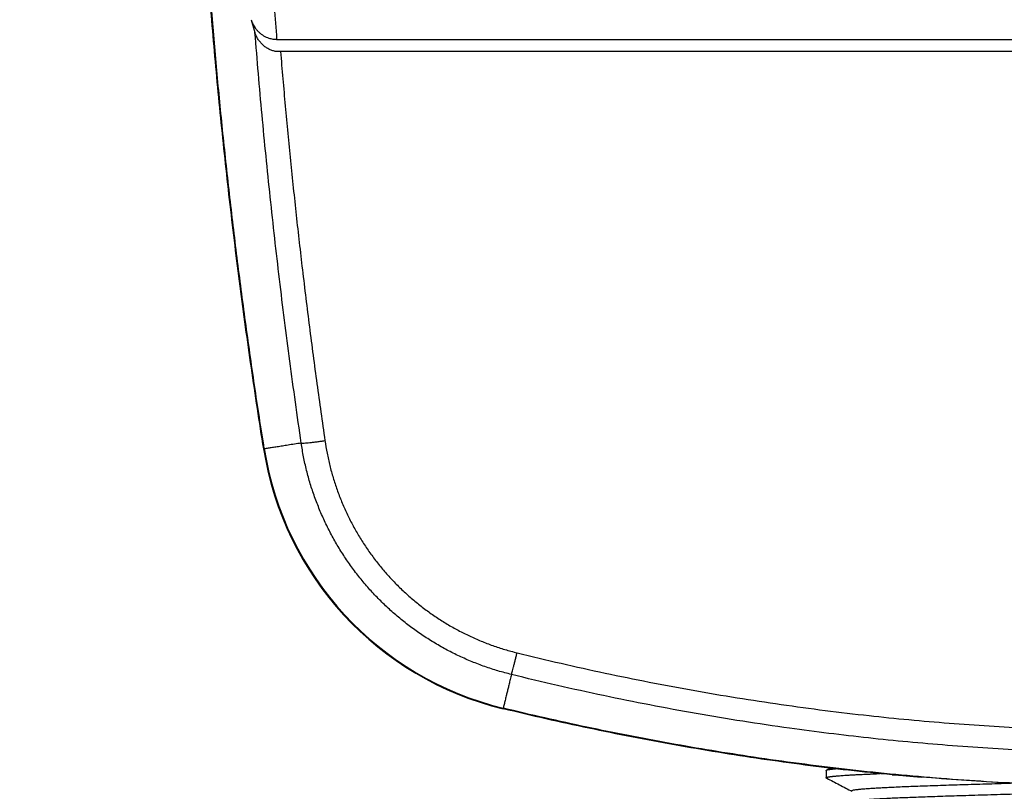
# Model space of a CAD drawing. Header units: millimetres. Extents: x -848 to 77789, y -17557 to 12238.
# Tile 35 of 79: x 71693 to 71873, y -12506 to -12364. Entities that reach past the tile are written whole.
import ezdxf
from ezdxf import colors
from ezdxf.entities.mleader import LeaderData, LeaderLine
from ezdxf.math import Vec2, Vec3

# ---------------------------------------------------------------- set-up
doc = ezdxf.new("R2010")
doc.units = ezdxf.units.MM
doc.layers.add('RR_IWK_opisy_piony', color=7, linetype='Continuous', lineweight=13)
doc.styles.add('Garamond', font='GARA.TTF')

# ---------------------------------------------------------------- blocks, each defined once
blk = doc.blocks.new('A$C661458EC')
at = {"color": 7, "linetype": 'Continuous', "lineweight": 25}
for p, q in [((-3.7021, -7.4442), (-3.6864, -7.4961)), ((-3.5981, -7.5242), (3.5009, -7.5242)), ((3.4854, -7.5733), (-3.5826, -7.5733)), ((-3.6509, -9.1914), (-3.6483, -9.191)), ((-2.6766, -10.2462), (-2.6773, -10.2487)), ((-1.3465, -10.49), (-1.3625, -10.4984)), ((-1.3636, -10.4995), (-1.3636, -10.5294)), ((-1.0948, -10.5168), (-1.0948, -10.5177)), ((-1.0928, -10.5169), (-1.0948, -10.5168)), ((-0.9753, -10.526), (-0.9753, -10.5267))]:
    blk.add_line(p, q, dxfattribs=at)
for radius in [1.2956, 1.293]:
    blk.add_arc((-2.3713, -8.9897), radius, 188.9572, 256.3421, dxfattribs=at)
for points, knots in [([(-3.6509, -9.1914), (-3.668, -9.0812), (-3.702, -8.8607), (-3.7472, -8.5292), (-3.788, -8.1971), (-3.824, -7.8645), (-3.8554, -7.5313), (-3.8821, -7.1978), (-3.9034, -6.8732), (-3.9199, -6.5576), (-3.932, -6.2511), (-3.94, -5.9445), (-3.9442, -5.6378), (-3.9443, -5.3311), (-3.9405, -5.0244), (-3.9327, -4.7178), (-3.921, -4.4113), (-3.9053, -4.105), (-3.8857, -3.7989), (-3.8621, -3.4931), (-3.8329, -3.1695), (-3.7972, -2.8281), (-3.7542, -2.4692), (-3.706, -2.1109), (-3.6693, -1.8728), (-3.6509, -1.7537)], [0, 0, 0, 0, 0.0448, 0.0896, 0.1344, 0.1792, 0.224, 0.2688, 0.3136, 0.354667, 0.395733, 0.4368, 0.477867, 0.518933, 0.56, 0.601067, 0.642134, 0.6832, 0.724267, 0.765334, 0.8064, 0.8548, 0.9032, 0.9516, 1, 1, 1, 1]), ([(-3.6483, -9.191), (-3.6618, -9.1046), (-3.6886, -8.9318), (-3.7253, -8.6721), (-3.7592, -8.412), (-3.7903, -8.1516), (-3.8183, -7.8923), (-3.8433, -7.6344), (-3.8653, -7.3777), (-3.8846, -7.1208), (-3.9012, -6.862), (-3.9151, -6.6013), (-3.9261, -6.3386), (-3.9343, -6.0759), (-3.9395, -5.8131), (-3.9418, -5.5502), (-3.9412, -5.2873), (-3.9377, -5.0245), (-3.9313, -4.7617), (-3.922, -4.499), (-3.9097, -4.2364), (-3.8946, -3.974), (-3.8765, -3.7118), (-3.8556, -3.4497), (-3.8309, -3.1792), (-3.8022, -2.9003), (-3.7692, -2.613), (-3.7325, -2.3262), (-3.6926, -2.0398), (-3.6631, -1.8493), (-3.6483, -1.7541)], [0, 0, 0, 0, 0.035123, 0.070246, 0.10537, 0.140493, 0.175616, 0.210112, 0.244608, 0.279104, 0.3136, 0.3488, 0.384, 0.4192, 0.4544, 0.4896, 0.5248, 0.56, 0.5952, 0.6304, 0.6656, 0.7008, 0.736, 0.7712, 0.8064, 0.84512, 0.88384, 0.92256, 0.96128, 1, 1, 1, 1]), ([(-3.6811, -5.4206), (-3.681, -5.5082), (-3.6809, -5.6835), (-3.6772, -5.9465), (-3.6709, -6.2095), (-3.6619, -6.4725), (-3.6502, -6.7355), (-3.6357, -6.9984), (-3.6186, -7.2614), (-3.6049, -7.4366), (-3.5981, -7.5242)], [0, 0, 0, 0, 0.124857, 0.249729, 0.374627, 0.499567, 0.62456, 0.749622, 0.874764, 1, 1, 1, 1]), ([(-3.7021, -7.4442), (-3.7, -7.45), (-3.696, -7.4616), (-3.6872, -7.4759), (-3.6783, -7.4871), (-3.67, -7.4956), (-3.6609, -7.5031), (-3.6512, -7.5095), (-3.641, -7.5149), (-3.6312, -7.5187), (-3.6223, -7.5213), (-3.6143, -7.523), (-3.6062, -7.524), (-3.6008, -7.5241), (-3.5981, -7.5242)], [0, 0, 0, 0, 0.1527808, 0.3018194, 0.3936664, 0.4814303, 0.5659742, 0.6457555, 0.7225477, 0.7974928, 0.8496763, 0.9004336, 0.9503399, 1, 1, 1, 1]), ([(-3.6038, -7.5733), (-3.6085, -7.5721), (-3.6179, -7.5697), (-3.6309, -7.5638), (-3.6432, -7.5563), (-3.6546, -7.547), (-3.6649, -7.5362), (-3.6739, -7.524), (-3.6814, -7.5105), (-3.6847, -7.501), (-3.6864, -7.4961)], [0, 0, 0, 0, 0.10502, 0.212716, 0.325894, 0.446978, 0.575759, 0.710493, 0.854051, 1, 1, 1, 1]), ([(-3.4982, -9.1673), (-3.5139, -9.0563), (-3.5454, -8.8343), (-3.5872, -8.5005), (-3.6248, -8.1663), (-3.6584, -7.8315), (-3.677, -7.6079), (-3.6864, -7.4961)], [0, 0, 0, 0, 0.200078, 0.400079, 0.600041, 0.800002, 1, 1, 1, 1]), ([(-3.5826, -7.5733), (-3.5866, -7.5733), (-3.5937, -7.5733), (-3.6007, -7.5733), (-3.6038, -7.5733)], [0, 0, 0, 0, 0.560165, 1, 1, 1, 1]), ([(-3.5826, -7.5733), (-3.5762, -7.6475), (-3.5636, -7.7958), (-3.5421, -8.018), (-3.5189, -8.2401), (-3.4933, -8.4654), (-3.4653, -8.694), (-3.4349, -8.9259), (-3.4128, -9.0802), (-3.4018, -9.1574)], [0, 0, 0, 0, 0.139991, 0.279965, 0.419934, 0.559908, 0.706568, 0.853261, 1, 1, 1, 1]), ([(-3.4982, -9.1673), (-3.5075, -9.1688), (-3.5259, -9.1717), (-3.5514, -9.1757), (-3.5748, -9.1794), (-3.5961, -9.1828), (-3.6154, -9.1858), (-3.633, -9.1886), (-3.6434, -9.1902), (-3.6486, -9.191)], [0, 0, 0, 0, 0.156009, 0.30715, 0.453715, 0.595994, 0.734275, 0.868848, 1, 1, 1, 1]), ([(-3.4982, -9.1673), (-3.4968, -9.1674), (-3.4938, -9.1675), (-3.4862, -9.1672), (-3.4761, -9.1665), (-3.4636, -9.1653), (-3.4493, -9.1637), (-3.4338, -9.1618), (-3.4178, -9.1597), (-3.4071, -9.1582), (-3.4018, -9.1574)], [0, 0, 0, 0, 0.118825, 0.242789, 0.370433, 0.5, 0.629567, 0.757211, 0.881175, 1, 1, 1, 1]), ([(-2.6434, -10.1093), (-2.6616, -10.1046), (-2.698, -10.0951), (-2.7514, -10.0775), (-2.8037, -10.0576), (-2.855, -10.035), (-2.9051, -10.0099), (-2.9542, -9.9822), (-3.0019, -9.9521), (-3.0481, -9.9198), (-3.0924, -9.8852), (-3.1348, -9.8487), (-3.1754, -9.8102), (-3.2142, -9.7696), (-3.2509, -9.727), (-3.2857, -9.6825), (-3.3181, -9.6365), (-3.3482, -9.5891), (-3.3758, -9.5404), (-3.401, -9.4904), (-3.4237, -9.439), (-3.444, -9.3864), (-3.4617, -9.3329), (-3.4767, -9.2784), (-3.4892, -9.2232), (-3.4952, -9.186), (-3.4982, -9.1673)], [0, 0, 0, 0, 0.0418428, 0.083433, 0.1248808, 0.1662973, 0.2077935, 0.2494796, 0.2913794, 0.3331893, 0.3747629, 0.4161945, 0.4576139, 0.4991613, 0.540925, 0.5827792, 0.6245424, 0.6660901, 0.7075238, 0.7490002, 0.7906376, 0.8324072, 0.8742456, 0.9161081, 0.9580145, 1, 1, 1, 1]), ([(-3.4018, -9.1574), (-3.3991, -9.1745), (-3.3937, -9.2085), (-3.3823, -9.2589), (-3.3688, -9.3087), (-3.3527, -9.3577), (-3.3341, -9.406), (-3.3132, -9.4532), (-3.2902, -9.4993), (-3.265, -9.5439), (-3.2375, -9.5874), (-3.2079, -9.6295), (-3.1761, -9.6703), (-3.1425, -9.7093), (-3.1072, -9.7465), (-3.0701, -9.7818), (-3.0312, -9.8154), (-2.9905, -9.8471), (-2.9483, -9.8768), (-2.9047, -9.9044), (-2.8598, -9.9297), (-2.8139, -9.9528), (-2.767, -9.9735), (-2.7191, -9.9918), (-2.6702, -10.0079), (-2.637, -10.0166), (-2.6203, -10.0209)], [0, 0, 0, 0, 0.041963, 0.083742, 0.12544, 0.167159, 0.209001, 0.251068, 0.292612, 0.334073, 0.375553, 0.417381, 0.459147, 0.50095, 0.542331, 0.583763, 0.625347, 0.667038, 0.708758, 0.750611, 0.792288, 0.833783, 0.875199, 0.916638, 0.958205, 1, 1, 1, 1]), ([(-2.6434, -10.1093), (-2.643, -10.1081), (-2.6422, -10.1055), (-2.6403, -10.0986), (-2.6378, -10.0895), (-2.6348, -10.0782), (-2.6314, -10.0651), (-2.6278, -10.0508), (-2.6241, -10.036), (-2.6216, -10.0259), (-2.6203, -10.0209)], [0, 0, 0, 0, 0.119347, 0.243345, 0.370818, 0.500003, 0.629188, 0.75666, 0.880656, 1, 1, 1, 1]), ([(-2.6203, -10.0209), (-2.5607, -10.0354), (-2.4416, -10.0642), (-2.2625, -10.1037), (-2.0834, -10.1403), (-1.9045, -10.1738), (-1.7256, -10.2042), (-1.5468, -10.2315), (-1.368, -10.2557), (-1.1946, -10.2763), (-1.0264, -10.2934), (-0.8635, -10.3075), (-0.7004, -10.319), (-0.5374, -10.328), (-0.3744, -10.3344), (-0.2114, -10.3382), (-0.0429, -10.3395), (0.1313, -10.338), (0.3111, -10.3333), (0.4909, -10.3255), (0.6708, -10.3146), (0.8507, -10.3006), (1.0307, -10.2834), (1.2107, -10.2632), (1.3936, -10.2394), (1.5794, -10.212), (1.7681, -10.1807), (1.9569, -10.146), (2.1457, -10.1079), (2.3346, -10.0665), (2.4602, -10.0362), (2.5231, -10.0209)], [0, 0, 0, 0, 0.035448, 0.070751, 0.105918, 0.140959, 0.175883, 0.210699, 0.245419, 0.280051, 0.311518, 0.343026, 0.374488, 0.405912, 0.437304, 0.468673, 0.500027, 0.534619, 0.569231, 0.603871, 0.638552, 0.673282, 0.708073, 0.742934, 0.777877, 0.814581, 0.851396, 0.888335, 0.925407, 0.962625, 1, 1, 1, 1]), ([(-2.6434, -10.1093), (-2.645, -10.116), (-2.6482, -10.1291), (-2.6527, -10.1476), (-2.6569, -10.165), (-2.6609, -10.1812), (-2.6649, -10.1979), (-2.669, -10.2147), (-2.673, -10.2313), (-2.6755, -10.2413), (-2.6766, -10.2462)], [0, 0, 0, 0, 0.122019, 0.241223, 0.357735, 0.471682, 0.583188, 0.725724, 0.864569, 1, 1, 1, 1]), ([(2.5461, -10.1093), (2.4928, -10.1223), (2.3863, -10.1481), (2.2258, -10.1839), (2.065, -10.2175), (1.9037, -10.2487), (1.7431, -10.2773), (1.583, -10.3034), (1.4234, -10.327), (1.2635, -10.3482), (1.093, -10.3682), (0.9118, -10.3864), (0.7199, -10.4022), (0.5279, -10.4146), (0.3357, -10.4234), (0.1436, -10.4286), (-0.0392, -10.4303), (-0.2128, -10.429), (-0.3771, -10.4251), (-0.5413, -10.4187), (-0.7056, -10.4097), (-0.8687, -10.3982), (-1.0308, -10.3842), (-1.1916, -10.368), (-1.3521, -10.3493), (-1.5224, -10.3268), (-1.7023, -10.3001), (-1.8917, -10.2686), (-2.0805, -10.2338), (-2.2687, -10.1956), (-2.4565, -10.1545), (-2.5811, -10.1244), (-2.6434, -10.1093)], [0, 0, 0, 0, 0.031391, 0.062756, 0.094099, 0.125427, 0.156746, 0.187505, 0.218267, 0.249041, 0.279832, 0.316527, 0.353263, 0.389989, 0.426674, 0.463331, 0.499973, 0.531312, 0.562657, 0.594014, 0.62539, 0.656787, 0.687633, 0.718477, 0.749305, 0.780107, 0.81675, 0.853377, 0.890002, 0.926639, 0.963301, 1, 1, 1, 1]), ([(-1.0948, -10.5177), (-1.1539, -10.5117), (-1.2721, -10.4997), (-1.4493, -10.478), (-1.6265, -10.4536), (-1.8037, -10.4263), (-1.9799, -10.3962), (-2.1551, -10.3635), (-2.3292, -10.3281), (-2.5034, -10.2902), (-2.6192, -10.2626), (-2.6773, -10.2487)], [0, 0, 0, 0, 0.110862, 0.221946, 0.333279, 0.44489, 0.556809, 0.667055, 0.777652, 0.888625, 1, 1, 1, 1]), ([(2.5794, -10.2462), (2.5179, -10.2608), (2.395, -10.2901), (2.2102, -10.3301), (2.0255, -10.3672), (1.8408, -10.401), (1.6573, -10.4315), (1.4748, -10.4588), (1.2935, -10.4829), (1.1122, -10.5039), (0.9296, -10.522), (0.7459, -10.537), (0.5609, -10.5491), (0.3759, -10.5579), (0.191, -10.5636), (0.006, -10.5661), (-0.1789, -10.5655), (-0.3639, -10.5617), (-0.5489, -10.5547), (-0.7338, -10.5445), (-0.9188, -10.5312), (-1.1038, -10.5147), (-1.2888, -10.4951), (-1.4738, -10.4722), (-1.6537, -10.447), (-1.8285, -10.4195), (-1.9981, -10.3903), (-2.1678, -10.3583), (-2.3375, -10.3237), (-2.5072, -10.2866), (-2.6201, -10.2597), (-2.6766, -10.2462)], [0, 0, 0, 0, 0.035755, 0.071373, 0.106865, 0.142239, 0.177507, 0.21205, 0.246511, 0.280897, 0.315219, 0.350187, 0.385108, 0.419995, 0.454857, 0.489705, 0.52455, 0.559402, 0.594273, 0.629173, 0.664112, 0.699101, 0.73415, 0.769271, 0.804473, 0.836822, 0.869256, 0.901784, 0.934411, 0.967148, 1, 1, 1, 1]), ([(-1.3636, -10.4995), (-1.3636, -10.4995), (-1.3636, -10.4994), (-1.3636, -10.4993), (-1.3635, -10.4992), (-1.3633, -10.4988), (-1.3625, -10.4983), (-1.3607, -10.4976), (-1.3579, -10.4969), (-1.3539, -10.4961), (-1.3488, -10.4952), (-1.3421, -10.4943), (-1.3344, -10.4935), (-1.3282, -10.4929), (-1.3253, -10.4926)], [0, 0, 0, 0, 0.0104775, 0.0333223, 0.0569723, 0.0814275, 0.1753389, 0.2795201, 0.393971, 0.504838, 0.6238919, 0.7511325, 0.8865597, 1, 1, 1, 1]), ([(-1.3607, -10.5313), (-1.3608, -10.5313), (-1.3618, -10.531), (-1.3628, -10.5305), (-1.3635, -10.5299), (-1.3637, -10.5294), (-1.3635, -10.529), (-1.3629, -10.5285), (-1.3618, -10.5279), (-1.3602, -10.5274), (-1.3579, -10.5268), (-1.355, -10.5262), (-1.3525, -10.5257), (-1.351, -10.5255), (-1.3505, -10.5254), (-1.35, -10.5253), (-1.3495, -10.5253), (-1.349, -10.5252), (-1.3479, -10.525), (-1.3462, -10.5248), (-1.3434, -10.5244), (-1.3399, -10.524), (-1.3356, -10.5235), (-1.3304, -10.523), (-1.3243, -10.5224), (-1.3172, -10.5218), (-1.3088, -10.5211), (-1.299, -10.5204), (-1.2896, -10.5197), (-1.2815, -10.5192), (-1.2754, -10.5188), (-1.2694, -10.5184), (-1.2633, -10.5181), (-1.2572, -10.5177), (-1.2511, -10.5174), (-1.2424, -10.5169), (-1.231, -10.5163), (-1.2168, -10.5156), (-1.2057, -10.5151), (-1.1979, -10.5148), (-1.1933, -10.5146), (-1.1888, -10.5144), (-1.1843, -10.5142), (-1.1799, -10.514), (-1.1756, -10.5138), (-1.1644, -10.5133), (-1.1542, -10.5129), (-1.1447, -10.5125), (-1.1442, -10.5125)], [0, 0, 0, 0, 0.005445, 0.04438, 0.080075, 0.100451, 0.127029, 0.154648, 0.183052, 0.212242, 0.245258, 0.279224, 0.3099, 0.313972, 0.318056, 0.322153, 0.326263, 0.330385, 0.334519, 0.350573, 0.369813, 0.392239, 0.417851, 0.44665, 0.476652, 0.509474, 0.545117, 0.583579, 0.624861, 0.647124, 0.66661, 0.685686, 0.704352, 0.722608, 0.740454, 0.757891, 0.796981, 0.833841, 0.868469, 0.879628, 0.890534, 0.901186, 0.911586, 0.921733, 0.931626, 0.941267, 0.9971, 1, 1, 1, 1]), ([(-1.0948, -10.5168), (-1.0945, -10.5168), (-1.094, -10.5167), (-1.09, -10.517), (-1.0838, -10.5174), (-1.0751, -10.5181), (-1.0644, -10.519), (-1.0519, -10.5201), (-1.0382, -10.5213), (-1.0236, -10.5225), (-1.0081, -10.5239), (-0.9919, -10.5253), (-0.9809, -10.5262), (-0.9753, -10.5267)], [0, 0, 0, 0, 0.093199, 0.186468, 0.279777, 0.373077, 0.46621, 0.559366, 0.64738, 0.735257, 0.823165, 0.911477, 1, 1, 1, 1]), ([(-1.0948, -10.5177), (-1.0934, -10.5178), (-1.0911, -10.5179), (-1.089, -10.5173), (-1.0881, -10.5171)], [0, 0, 0, 0, 0.622741, 1, 1, 1, 1]), ([(0.8781, -10.5267), (0.8205, -10.5314), (0.7054, -10.5407), (0.5326, -10.5512), (0.3596, -10.5592), (0.1866, -10.5644), (0.0135, -10.5667), (-0.1564, -10.5663), (-0.323, -10.5634), (-0.4863, -10.558), (-0.6495, -10.5501), (-0.8125, -10.5399), (-0.9211, -10.5311), (-0.9753, -10.5267)], [0, 0, 0, 0, 0.093364, 0.186675, 0.279956, 0.37323, 0.466517, 0.559838, 0.647859, 0.735899, 0.823944, 0.911982, 1, 1, 1, 1]), ([(-1.3608, -10.5313), (-1.3437, -10.5402), (-1.3096, -10.558), (-1.2754, -10.5758), (-1.2583, -10.5847)], [0, 0, 0, 0, 0.49984, 1, 1, 1, 1]), ([(-1.258, -10.5847), (-1.2585, -10.5846), (-1.2608, -10.5839), (-1.2615, -10.5828), (-1.2601, -10.5814), (-1.2555, -10.58), (-1.2478, -10.5785), (-1.237, -10.577), (-1.2231, -10.5756), (-1.2064, -10.5741), (-1.1873, -10.5727), (-1.1659, -10.5713), (-1.142, -10.5699), (-1.1156, -10.5685), (-1.0864, -10.5671), (-1.0542, -10.5657), (-1.019, -10.5643), (-0.9813, -10.5629), (-0.9411, -10.5614), (-0.8984, -10.56), (-0.8541, -10.5585), (-0.8087, -10.5571), (-0.7624, -10.5557), (-0.7144, -10.5543), (-0.6649, -10.5529), (-0.6311, -10.5519), (-0.6135, -10.5515), (-0.6133, -10.5515)], [0, 0, 0, 0, 0.013508, 0.058293, 0.10162, 0.145237, 0.189091, 0.233127, 0.27729, 0.321522, 0.363239, 0.404918, 0.446512, 0.487972, 0.529252, 0.572787, 0.616047, 0.659467, 0.703162, 0.747077, 0.791158, 0.832821, 0.874533, 0.916247, 0.957913, 0.999483, 1, 1, 1, 1]), ([(-1.258, -10.6253), (-1.2577, -10.6251), (-1.2564, -10.6245), (-1.2513, -10.6235), (-1.2426, -10.6221), (-1.2307, -10.6207), (-1.2157, -10.6192), (-1.1973, -10.6177), (-1.1759, -10.6162), (-1.1516, -10.6148), (-1.1246, -10.6133), (-1.0955, -10.6119), (-1.0646, -10.6105), (-1.0322, -10.6092), (-0.9976, -10.6078), (-0.9608, -10.6065), (-0.9209, -10.6051), (-0.8779, -10.6036), (-0.8318, -10.6022), (-0.7835, -10.6007), (-0.7334, -10.5992), (-0.6814, -10.5977), (-0.629, -10.5962), (-0.5764, -10.5948), (-0.5238, -10.5935), (-0.4704, -10.5921), (-0.4163, -10.5908), (-0.3627, -10.5895), (-0.3096, -10.5882), (-0.2571, -10.5869), (-0.204, -10.5857), (-0.1507, -10.5844), (-0.0954, -10.583), (-0.0384, -10.5817), (0.0214, -10.5802), (0.0819, -10.5788), (0.143, -10.5773), (0.2033, -10.5758), (0.2627, -10.5744), (0.321, -10.573), (0.3773, -10.5716), (0.4316, -10.5702), (0.4841, -10.5689), (0.5356, -10.5675), (0.5859, -10.5661), (0.6359, -10.5647), (0.6851, -10.5632), (0.7334, -10.5617), (0.7796, -10.5602), (0.8234, -10.5587), (0.8649, -10.5573), (0.9031, -10.5559), (0.9382, -10.5545), (0.9704, -10.5532), (1.0004, -10.5519), (1.0283, -10.5505), (1.0542, -10.5491), (1.0781, -10.5476), (1.0995, -10.5461), (1.118, -10.5446), (1.1334, -10.5431), (1.1457, -10.5417), (1.1547, -10.5402), (1.1607, -10.5388), (1.1637, -10.5375), (1.1643, -10.5364), (1.1628, -10.5357), (1.1623, -10.5354)], [0, 0, 0, 0, 0.004514, 0.019783, 0.035119, 0.050506, 0.066861, 0.083231, 0.099597, 0.115935, 0.132226, 0.148448, 0.163663, 0.178782, 0.193888, 0.20909, 0.224374, 0.240653, 0.256985, 0.273347, 0.289718, 0.306077, 0.322404, 0.337748, 0.353027, 0.368224, 0.383324, 0.39845, 0.412533, 0.426684, 0.440889, 0.455135, 0.469235, 0.484797, 0.500356, 0.516699, 0.532998, 0.549231, 0.565378, 0.58142, 0.597442, 0.612647, 0.627933, 0.643283, 0.658679, 0.674104, 0.690475, 0.706838, 0.72317, 0.739451, 0.75566, 0.771777, 0.786875, 0.802004, 0.817227, 0.832527, 0.847888, 0.864225, 0.88059, 0.896961, 0.913317, 0.929636, 0.945897, 0.961158, 0.976333, 0.991421, 1, 1, 1, 1])]:
    blk.add_open_spline(points, degree=3, knots=knots, dxfattribs=at)
blk = doc.blocks.new('_None')

msp = doc.modelspace()

# ---------------------------------------------------------------- block references
at = {"lineweight": 0, "xscale": 45, "yscale": 45, "zscale": 45}
msp.add_blockref('A$C661458EC', (71902.19, -12029.19), dxfattribs=at)

# ---------------------------------------------------------------- next in the draw order: leaders
at = {"layer": 'RR_IWK_opisy_piony'}
ml = msp.add_multileader_mtext('Standard', dxfattribs=at)
ml.set_content('Zestawy ciepłomierzowe\\P- zawór kulowy DN15/DN20\\P- filtr siatkowy DN15/DN20\\P- ciepłomierz {\\A1;q{\\H0.7x;nom}=0,6 m{\\H0.7x;\\S3^ ;}/h DN15}\\P- zawór kulowy DN15/DN20\\P', color=256, style='Garamond')
ml.set_leader_properties()
ml.set_arrow_properties(name='NONE')
ml.build(insert=Vec2(0, 0))
ml.multileader.update_dxf_attribs({"text_left_attachment_type": 2, "text_right_attachment_type": 2, "dogleg_length": 0, "arrow_head_size": 0.18})
ctx = ml.context
ctx.base_point, ctx.char_height, ctx.arrow_head_size, ctx.landing_gap_size, ctx.plane_origin = Vec3(72890.1, -11459.83), 200, 0.18, 25, Vec3(97310.05, 87237.63)
ctx.left_attachment, ctx.right_attachment = 2, 2
notes = []
notes.append((ctx, [(1, (1, 1, 0), (72890.1, -11460), (1, 0), 0, [(0, [(72366.06, -12346.01), (71897.53, -12290.67), (71464.8, -12192.36)], 0, [])])]))
ctx.mtext.insert = Vec3(72915.1, -10630.57)
ctx.mtext.has_bg_fill, ctx.mtext.bg_color, ctx.mtext.bg_scale_factor, ctx.mtext.bg_transparency, ctx.mtext.use_window_bg_color = 1, -1027028792, 1, 0, 1
for ctx, leaders in notes:
    for number, flags, end, landing, length, lines in leaders:
        leader = LeaderData()
        leader.index, (leader.has_last_leader_line, leader.has_dogleg_vector, leader.attachment_direction) = number, flags
        leader.last_leader_point, leader.dogleg_vector, leader.dogleg_length = Vec3(end), Vec3(landing), length
        for number, points, colour, breaks in lines:
            line = LeaderLine()
            line.index, line.vertices, line.color, line.breaks = number, Vec3.list(points), colors.encode_raw_color(colour), breaks
            leader.lines.append(line)
        ctx.leaders.append(leader)

doc.saveas('drawing.dxf')
